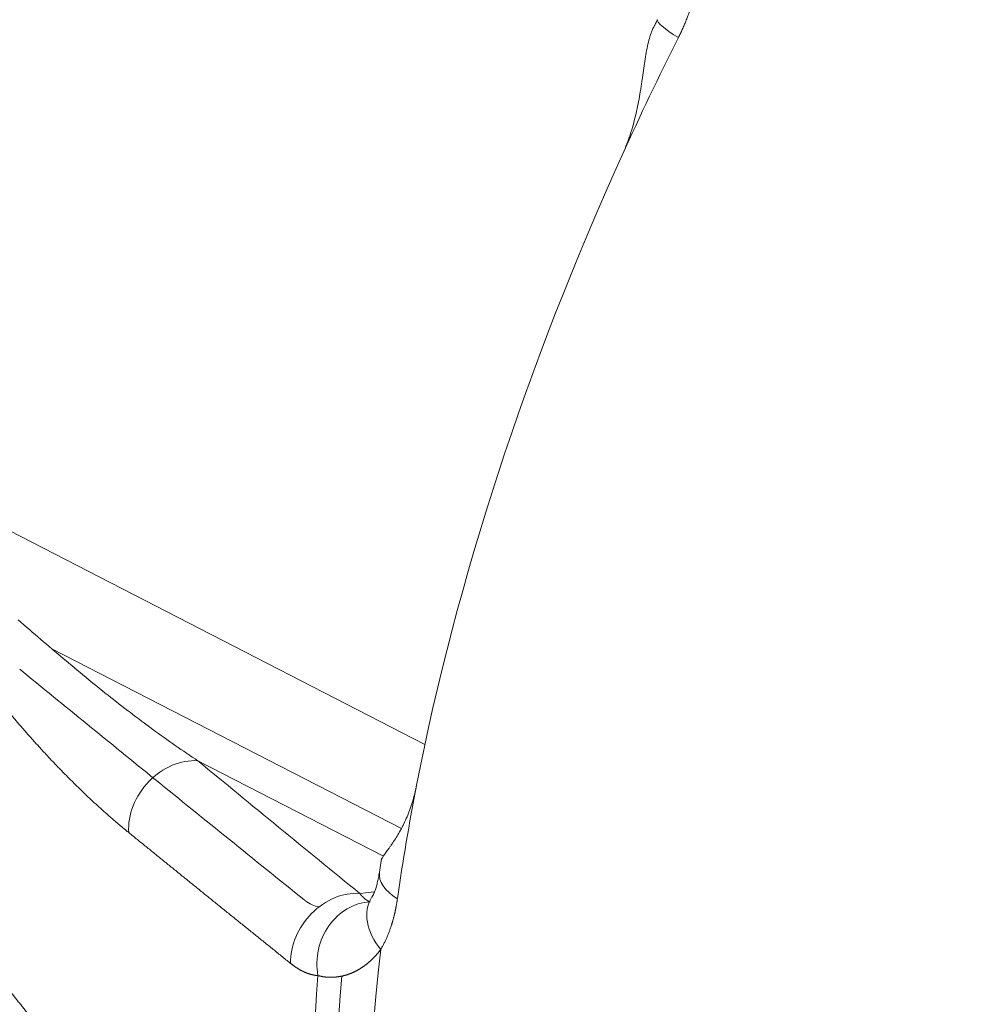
# Model space of a CAD drawing. Header units: millimetres. Extents: x 35469 to 44263, y -24881 to -16268.
# Tile 197 of 231: x 44146.61 to 44151.27, y -24506.64 to -24501.81. Entities that reach past the tile are written whole.
import ezdxf

# ---------------------------------------------------------------- set-up
doc = ezdxf.new("R2010")
doc.units = ezdxf.units.MM
doc.header["$LTSCALE"] = 0.3175
doc.layers.add('1轮廓实线层', color=7, linetype='Continuous', lineweight=18)

# ---------------------------------------------------------------- blocks, each defined once
blk = doc.blocks.new('MR20E-1840-Z')
at = {"layer": '1轮廓实线层'}
for p, q in [((15754.9455, -10787.4332), (15758.115, -10789.0621)), ((15757.9992, -10789.4751), (15756.2826, -10788.5929)), ((15757.9108, -10789.6106), (15757.0004, -10789.1428)), ((15757.795, -10789.7936), (15757.866, -10789.7858))]:
    blk.add_line(p, q, dxfattribs=at)
for centre, major_axis, ratio, start_param, end_param in [((15756.8491, -10782.3275), (-3.8136, -6.175), 0.556892, 3.106106, 6.283185), ((15759.5241, -10785.6411), (-0.2681, 0.1347), 0.129391, 0.000181, 0.974462), ((15764.5144, -10787.0614), (4.9262, 7.9764), 0.556892, 1.727217, 1.796345), ((15764.5144, -10787.0614), (4.9262, 7.9764), 0.556892, 1.796345, 2.166094), ((15756.9276, -10789.4203), (0.1908, 0.2315), 0.808686, 0.518946, 2.429795), ((15764.5144, -10787.0614), (4.9262, 7.9764), 0.556892, 2.166094, 2.235222), ((15758.1889, -10789.7317), (-0.297, 0.0424), 0.512144, 0.0005, 0.865343), ((15757.7221, -10790.0712), (0.1895, 0.2326), 0.805156, 0.514308, 2.390496), ((15757.856, -10790.1335), (0.0301, 0.2985), 0.90255, 0.149366, 1.87405), ((15758.1084, -10789.971), (-0.2561, 0.1563), 0.710343, 6.275123, 7.410041), ((15764.4685, -10787.0331), (4.9262, 7.9764), 0.556892, 2.270119, 2.739517), ((15764.1442, -10786.8328), (-4.8884, -7.9152), 0.556892, 5.457224, 5.835598), ((15764.3024, -10786.9305), (4.9262, 7.9764), 0.556892, 2.299976, 2.700241)]:
    blk.add_ellipse(centre, major_axis=major_axis, ratio=ratio, start_param=start_param, end_param=end_param, dxfattribs=at)
for points, knots in [([(15759.4621, -10785.277), (15759.4618, -10785.2789), (15759.4612, -10785.2827), (15759.4602, -10785.2884), (15759.4592, -10785.2941), (15759.4582, -10785.2997), (15759.4571, -10785.3054), (15759.456, -10785.3111), (15759.4549, -10785.3168), (15759.4537, -10785.3224), (15759.4526, -10785.3281), (15759.4513, -10785.3337), (15759.4501, -10785.3393), (15759.4488, -10785.345), (15759.4475, -10785.3506), (15759.4462, -10785.3562), (15759.4449, -10785.3618), (15759.4435, -10785.3674), (15759.442, -10785.373), (15759.4406, -10785.3786), (15759.4391, -10785.3842), (15759.4376, -10785.3897), (15759.4361, -10785.3953), (15759.4345, -10785.4009), (15759.4329, -10785.4064), (15759.4313, -10785.4119), (15759.4296, -10785.4175), (15759.428, -10785.423), (15759.4262, -10785.4285), (15759.4245, -10785.434), (15759.4222, -10785.4413), (15759.4192, -10785.4501), (15759.4156, -10785.4607), (15759.4119, -10785.4712), (15759.4081, -10785.4817), (15759.4042, -10785.4921), (15759.4001, -10785.5025), (15759.396, -10785.5129), (15759.3918, -10785.5232), (15759.3874, -10785.5335), (15759.383, -10785.5437), (15759.3784, -10785.5539), (15759.3738, -10785.564), (15759.369, -10785.5741), (15759.3642, -10785.5842), (15759.3608, -10785.5908), (15759.3592, -10785.5942)], [0, 0, 0, 0, 0.017354, 0.034693, 0.052017, 0.069329, 0.086627, 0.103913, 0.121188, 0.138453, 0.155708, 0.172954, 0.190192, 0.207423, 0.224647, 0.241866, 0.25908, 0.27629, 0.293496, 0.3107, 0.327902, 0.345104, 0.362305, 0.379507, 0.39671, 0.413916, 0.431124, 0.448337, 0.465554, 0.482776, 0.500005, 0.533272, 0.566523, 0.599765, 0.633003, 0.666243, 0.69949, 0.732751, 0.766031, 0.799336, 0.832671, 0.866042, 0.899455, 0.932915, 0.966428, 1, 1, 1, 1]), ([(15759.237, -10785.5445), (15759.2353, -10785.548), (15759.2336, -10785.5515), (15759.2297, -10785.5605), (15759.2275, -10785.5659), (15759.2233, -10785.5773), (15759.2213, -10785.5832), (15759.2158, -10785.6012), (15759.2125, -10785.6137), (15759.2065, -10785.6399), (15759.2038, -10785.6535), (15759.1988, -10785.6817), (15759.1965, -10785.6962), (15759.1921, -10785.7255), (15759.19, -10785.7403), (15759.1857, -10785.7706), (15759.1835, -10785.7859), (15759.1801, -10785.8091), (15759.179, -10785.8169), (15759.1766, -10785.8326), (15759.1754, -10785.8405), (15759.1716, -10785.8642), (15759.1689, -10785.88), (15759.1603, -10785.9272), (15759.1536, -10785.9585), (15759.138, -10786.0207), (15759.1291, -10786.0515), (15759.116, -10786.0897), (15759.1133, -10786.0973), (15759.1077, -10786.1124), (15759.1049, -10786.1199), (15759.096, -10786.1422), (15759.0898, -10786.1569), (15759.0832, -10786.1714)], [0, 0, 0, 0, 0.024102, 0.024102, 0.058956, 0.058956, 0.093809, 0.093809, 0.163516, 0.163516, 0.233223, 0.233223, 0.30293, 0.30293, 0.372637, 0.372637, 0.442344, 0.442344, 0.477198, 0.477198, 0.512051, 0.512051, 0.581758, 0.581758, 0.721172, 0.721172, 0.860586, 0.860586, 0.89544, 0.89544, 0.930293, 0.930293, 1, 1, 1, 1]), ([(15756.1181, -10788.4504), (15756.1924, -10788.5157), (15756.2662, -10788.5794), (15756.413, -10788.7032), (15756.4862, -10788.7632), (15756.6324, -10788.8791), (15756.7055, -10788.9349), (15756.8524, -10789.0422), (15756.9261, -10789.0936), (15757.0004, -10789.1428)], [0, 0, 0, 0, 0.25, 0.25, 0.5, 0.5, 0.75, 0.75, 1, 1, 1, 1]), ([(15756.1256, -10788.693), (15756.3462, -10788.8734), (15756.5681, -10789.0539), (15757.0331, -10789.4309), (15757.2765, -10789.6273), (15757.5208, -10789.8238)], [0, 0, 0, 0, 0.479109, 0.479109, 1, 1, 1, 1]), ([(15756.6608, -10789.4948), (15756.6585, -10789.4929), (15756.6538, -10789.4891), (15756.6467, -10789.4833), (15756.6396, -10789.4774), (15756.6325, -10789.4716), (15756.6255, -10789.4657), (15756.6184, -10789.4598), (15756.6113, -10789.4538), (15756.6043, -10789.4478), (15756.5972, -10789.4418), (15756.5902, -10789.4358), (15756.5831, -10789.4297), (15756.5761, -10789.4236), (15756.5691, -10789.4175), (15756.562, -10789.4114), (15756.555, -10789.4052), (15756.548, -10789.399), (15756.541, -10789.3927), (15756.534, -10789.3865), (15756.527, -10789.3802), (15756.52, -10789.3739), (15756.513, -10789.3675), (15756.506, -10789.3611), (15756.499, -10789.3547), (15756.492, -10789.3483), (15756.485, -10789.3418), (15756.478, -10789.3353), (15756.4711, -10789.3288), (15756.4641, -10789.3223), (15756.4571, -10789.3157), (15756.4502, -10789.3091), (15756.4432, -10789.3025), (15756.4363, -10789.2958), (15756.4293, -10789.2891), (15756.4224, -10789.2824), (15756.4154, -10789.2757), (15756.4085, -10789.2689), (15756.4015, -10789.2621), (15756.3946, -10789.2553), (15756.3877, -10789.2484), (15756.3808, -10789.2416), (15756.3738, -10789.2347), (15756.3669, -10789.2277), (15756.36, -10789.2208), (15756.3531, -10789.2138), (15756.3462, -10789.2068), (15756.3393, -10789.1997), (15756.3324, -10789.1927), (15756.3255, -10789.1856), (15756.3186, -10789.1784), (15756.3117, -10789.1713), (15756.3048, -10789.1641), (15756.298, -10789.1569), (15756.2911, -10789.1497), (15756.2842, -10789.1425), (15756.2773, -10789.1352), (15756.2705, -10789.1279), (15756.2636, -10789.1205), (15756.2568, -10789.1132), (15756.2499, -10789.1058), (15756.243, -10789.0984), (15756.2362, -10789.091), (15756.2294, -10789.0835), (15756.2225, -10789.076), (15756.2157, -10789.0685), (15756.2088, -10789.061), (15756.202, -10789.0534), (15756.1952, -10789.0458), (15756.1884, -10789.0382), (15756.1815, -10789.0305), (15756.1747, -10789.0229), (15756.1679, -10789.0152), (15756.1611, -10789.0075), (15756.1543, -10788.9997), (15756.1475, -10788.9919), (15756.1407, -10788.9842), (15756.1339, -10788.9763), (15756.1271, -10788.9685), (15756.1203, -10788.9606), (15756.1135, -10788.9527), (15756.1067, -10788.9448), (15756.1, -10788.9369), (15756.0932, -10788.9289), (15756.0864, -10788.9209), (15756.0796, -10788.9129), (15756.0729, -10788.9048), (15756.0661, -10788.8968), (15756.0594, -10788.8887), (15756.0526, -10788.8805), (15756.0458, -10788.8724), (15756.0391, -10788.8642), (15756.0324, -10788.856), (15756.0256, -10788.8478), (15756.0189, -10788.8396), (15756.0121, -10788.8313), (15756.0054, -10788.823), (15755.9987, -10788.8147), (15755.9919, -10788.8063), (15755.9852, -10788.798), (15755.9785, -10788.7896), (15755.9718, -10788.7812), (15755.9651, -10788.7727), (15755.9584, -10788.7643), (15755.9517, -10788.7558), (15755.945, -10788.7473), (15755.9383, -10788.7387), (15755.9316, -10788.7302), (15755.9271, -10788.7245), (15755.9249, -10788.7216)], [0, 0, 0, 0, 0.009675, 0.019342, 0.029001, 0.038652, 0.048295, 0.05793, 0.067557, 0.077177, 0.086788, 0.096392, 0.105988, 0.115576, 0.125157, 0.134731, 0.144297, 0.153855, 0.163407, 0.172951, 0.182488, 0.192017, 0.20154, 0.211055, 0.220564, 0.230066, 0.23956, 0.249048, 0.25853, 0.268004, 0.277472, 0.286933, 0.296388, 0.305836, 0.315278, 0.324714, 0.334143, 0.343566, 0.352983, 0.362393, 0.371798, 0.381196, 0.390589, 0.399975, 0.409356, 0.418731, 0.4281, 0.437464, 0.446822, 0.456174, 0.465521, 0.474862, 0.484198, 0.493528, 0.502853, 0.512173, 0.521488, 0.530798, 0.540102, 0.549401, 0.558696, 0.567985, 0.57727, 0.58655, 0.595825, 0.605095, 0.614361, 0.623622, 0.632878, 0.64213, 0.651378, 0.660621, 0.66986, 0.679094, 0.688325, 0.697551, 0.706773, 0.71599, 0.725204, 0.734414, 0.74362, 0.752822, 0.76202, 0.771215, 0.780405, 0.789592, 0.798776, 0.807956, 0.817132, 0.826305, 0.835475, 0.844641, 0.853804, 0.862963, 0.872119, 0.881273, 0.890423, 0.89957, 0.908714, 0.917855, 0.926993, 0.936129, 0.945261, 0.954391, 0.963518, 0.972642, 0.981764, 0.990883, 1, 1, 1, 1]), ([(15758.0741, -10789.2628), (15758.0713, -10789.2769), (15758.0652, -10789.3045), (15758.0578, -10789.3309), (15758.046, -10789.3696), (15758.0369, -10789.3942), (15758.022, -10789.4292), (15758.0168, -10789.4406), (15758.0088, -10789.4571), (15758.006, -10789.4625), (15758.0005, -10789.4732), (15757.9977, -10789.4784), (15757.9838, -10789.5039), (15757.9723, -10789.5225), (15757.9558, -10789.5475), (15757.9504, -10789.5554), (15757.9425, -10789.5665), (15757.94, -10789.57), (15757.935, -10789.5769), (15757.9326, -10789.5803), (15757.9255, -10789.5899), (15757.9213, -10789.5957), (15757.9137, -10789.6062), (15757.9104, -10789.6109), (15757.9064, -10789.6172), (15757.9046, -10789.6202), (15757.9032, -10789.6228), (15757.9024, -10789.6246), (15757.902, -10789.6254), (15757.9011, -10789.6278), (15757.9007, -10789.6292), (15757.9005, -10789.6305)], [0, 0, 0, 0, 0.074052, 0.148104, 0.148104, 0.296209, 0.296209, 0.370261, 0.370261, 0.407287, 0.407287, 0.444313, 0.444313, 0.592417, 0.592417, 0.666469, 0.666469, 0.703495, 0.703495, 0.740522, 0.740522, 0.814574, 0.814574, 0.888626, 0.888626, 0.925652, 0.944165, 0.944165, 0.962678, 0.962678, 1, 1, 1, 1]), ([(15754.4335, -10789.4966), (15754.6422, -10789.6608), (15754.8792, -10789.8367), (15755.3562, -10790.1837), (15755.5989, -10790.3566), (15756.1289, -10790.73), (15756.4142, -10790.9286), (15756.6991, -10791.1254)], [0, 0, 0, 0, 0.315165, 0.315165, 0.630331, 0.630331, 1, 1, 1, 1]), ([(15757.4558, -10790.1371), (15757.4405, -10790.1248), (15757.41, -10790.1002), (15757.3643, -10790.0635), (15757.3189, -10790.0269), (15757.2736, -10789.9904), (15757.2285, -10789.9541), (15757.1836, -10789.9179), (15757.139, -10789.8819), (15757.0945, -10789.846), (15757.0502, -10789.8103), (15757.0062, -10789.7746), (15756.9623, -10789.7392), (15756.9186, -10789.7039), (15756.8752, -10789.6687), (15756.8319, -10789.6336), (15756.7889, -10789.5987), (15756.746, -10789.564), (15756.7033, -10789.5294), (15756.675, -10789.5063), (15756.6608, -10789.4948)], [0, 0, 0, 0, 0.057359, 0.114506, 0.17144, 0.228162, 0.284672, 0.34097, 0.397056, 0.452929, 0.508591, 0.56404, 0.619277, 0.674302, 0.729115, 0.783716, 0.838105, 0.892282, 0.946247, 1, 1, 1, 1]), ([(15757.795, -10789.7936), (15757.7954, -10789.7941), (15757.7962, -10789.7951), (15757.7974, -10789.7966), (15757.7986, -10789.7981), (15757.7998, -10789.7995), (15757.801, -10789.8009), (15757.8022, -10789.8024), (15757.8035, -10789.8037), (15757.8047, -10789.8051), (15757.8059, -10789.8065), (15757.8072, -10789.8078), (15757.8084, -10789.8091), (15757.8097, -10789.8104), (15757.8109, -10789.8117), (15757.8122, -10789.8129), (15757.8134, -10789.8141), (15757.8147, -10789.8153), (15757.816, -10789.8165), (15757.8172, -10789.8176), (15757.8185, -10789.8187), (15757.8198, -10789.8198), (15757.8211, -10789.8209), (15757.8224, -10789.8219), (15757.8237, -10789.8229), (15757.8249, -10789.8239), (15757.8262, -10789.8248), (15757.8275, -10789.8257), (15757.8288, -10789.8265), (15757.8301, -10789.8274), (15757.8314, -10789.8282), (15757.8327, -10789.8289), (15757.834, -10789.8296), (15757.8353, -10789.8303), (15757.8366, -10789.831), (15757.8379, -10789.8316), (15757.8392, -10789.8321), (15757.8405, -10789.8327), (15757.8418, -10789.8331), (15757.8431, -10789.8336), (15757.8444, -10789.834), (15757.8452, -10789.8342), (15757.8457, -10789.8343)], [0, 0, 0, 0, 0.021024, 0.04225, 0.063677, 0.085307, 0.107138, 0.129171, 0.151408, 0.173847, 0.196488, 0.219334, 0.242382, 0.265634, 0.28909, 0.31275, 0.336613, 0.360682, 0.384954, 0.409432, 0.434114, 0.459001, 0.484093, 0.509391, 0.534894, 0.560602, 0.586516, 0.612636, 0.638962, 0.665494, 0.692233, 0.719177, 0.746329, 0.773686, 0.801251, 0.829022, 0.857001, 0.885186, 0.913578, 0.942178, 0.970985, 1, 1, 1, 1]), ([(15757.5208, -10789.8237), (15757.5225, -10789.825), (15757.5242, -10789.8264), (15757.5492, -10789.8455), (15757.5725, -10789.8561), (15757.595, -10789.8599)], [0, 0, 0, 0, 0.066602, 0.066602, 1, 1, 1, 1]), ([(15757.9798, -10789.82), (15757.9795, -10789.8217), (15757.9791, -10789.825), (15757.9783, -10789.8299), (15757.9776, -10789.8348), (15757.9768, -10789.8397), (15757.9759, -10789.8445), (15757.9751, -10789.8494), (15757.9742, -10789.8542), (15757.9733, -10789.859), (15757.9724, -10789.8637), (15757.9715, -10789.8685), (15757.9705, -10789.8732), (15757.9695, -10789.8779), (15757.9685, -10789.8826), (15757.9675, -10789.8872), (15757.9664, -10789.8918), (15757.9653, -10789.8965), (15757.9642, -10789.901), (15757.9631, -10789.9056), (15757.962, -10789.9101), (15757.9608, -10789.9147), (15757.9596, -10789.9191), (15757.9583, -10789.9236), (15757.9571, -10789.9281), (15757.9558, -10789.9325), (15757.9545, -10789.9369), (15757.9532, -10789.9413), (15757.9518, -10789.9456), (15757.9504, -10789.95), (15757.9486, -10789.9556), (15757.9463, -10789.9625), (15757.9434, -10789.9707), (15757.9405, -10789.9788), (15757.9374, -10789.9868), (15757.9343, -10789.9947), (15757.9311, -10790.0024), (15757.9278, -10790.0101), (15757.9244, -10790.0177), (15757.9209, -10790.0252), (15757.9174, -10790.0326), (15757.9137, -10790.0399), (15757.91, -10790.0471), (15757.9061, -10790.0542), (15757.9022, -10790.0612), (15757.8995, -10790.0658), (15757.8982, -10790.0681)], [0, 0, 0, 0, 0.017371, 0.034726, 0.052066, 0.069391, 0.086701, 0.103999, 0.121284, 0.138558, 0.155821, 0.173073, 0.190317, 0.207552, 0.224779, 0.241999, 0.259213, 0.276422, 0.293626, 0.310826, 0.328024, 0.345219, 0.362413, 0.379606, 0.3968, 0.413994, 0.43119, 0.448389, 0.465591, 0.482797, 0.500008, 0.533308, 0.566587, 0.599853, 0.633109, 0.666363, 0.699619, 0.732884, 0.766164, 0.799463, 0.832788, 0.866145, 0.899539, 0.932976, 0.966461, 1, 1, 1, 1]), ([(15757.8982, -10790.0681), (15757.8974, -10790.0692), (15757.8959, -10790.0712), (15757.8935, -10790.0743), (15757.8911, -10790.0773), (15757.8888, -10790.0802), (15757.8864, -10790.0832), (15757.8839, -10790.0861), (15757.8815, -10790.089), (15757.8791, -10790.0918), (15757.8766, -10790.0946), (15757.8741, -10790.0974), (15757.8716, -10790.1001), (15757.8691, -10790.1028), (15757.8666, -10790.1055), (15757.8641, -10790.1081), (15757.8615, -10790.1107), (15757.859, -10790.1133), (15757.8564, -10790.1159), (15757.8538, -10790.1184), (15757.8512, -10790.1208), (15757.8486, -10790.1233), (15757.8459, -10790.1257), (15757.8433, -10790.128), (15757.8406, -10790.1304), (15757.8379, -10790.1327), (15757.8353, -10790.1349), (15757.8326, -10790.1372), (15757.8298, -10790.1393), (15757.8271, -10790.1415), (15757.8244, -10790.1436), (15757.8216, -10790.1457), (15757.8189, -10790.1478), (15757.8161, -10790.1498), (15757.8133, -10790.1518), (15757.8105, -10790.1537), (15757.8077, -10790.1556), (15757.8049, -10790.1575), (15757.802, -10790.1594), (15757.7992, -10790.1612), (15757.7963, -10790.163), (15757.7935, -10790.1647), (15757.7906, -10790.1664), (15757.7877, -10790.1681), (15757.7848, -10790.1697), (15757.7819, -10790.1713), (15757.779, -10790.1729), (15757.776, -10790.1744), (15757.7731, -10790.1759), (15757.7702, -10790.1773), (15757.7672, -10790.1787), (15757.7642, -10790.1801), (15757.7613, -10790.1815), (15757.7583, -10790.1828), (15757.7553, -10790.184), (15757.7523, -10790.1853), (15757.7493, -10790.1865), (15757.7463, -10790.1876), (15757.7433, -10790.1888), (15757.7403, -10790.1898), (15757.7373, -10790.1909), (15757.7342, -10790.1919), (15757.7312, -10790.1929), (15757.7281, -10790.1938), (15757.7251, -10790.1947), (15757.722, -10790.1956), (15757.719, -10790.1964), (15757.7159, -10790.1972), (15757.7128, -10790.198), (15757.7098, -10790.1987), (15757.7067, -10790.1994), (15757.7036, -10790.2), (15757.7005, -10790.2006), (15757.6974, -10790.2012), (15757.6943, -10790.2017), (15757.6912, -10790.2022), (15757.6882, -10790.2026), (15757.6851, -10790.2031), (15757.682, -10790.2034), (15757.6789, -10790.2038), (15757.6758, -10790.2041), (15757.6727, -10790.2043), (15757.6696, -10790.2046), (15757.6665, -10790.2047), (15757.6634, -10790.2049), (15757.6603, -10790.205), (15757.6572, -10790.2051), (15757.6541, -10790.2051), (15757.651, -10790.2051), (15757.6479, -10790.205), (15757.6448, -10790.205), (15757.6417, -10790.2048), (15757.6386, -10790.2047), (15757.6355, -10790.2045), (15757.6324, -10790.2042), (15757.6294, -10790.2039), (15757.6263, -10790.2036), (15757.6232, -10790.2033), (15757.6201, -10790.2029), (15757.6171, -10790.2024), (15757.614, -10790.202), (15757.611, -10790.2014), (15757.608, -10790.2009), (15757.6049, -10790.2003), (15757.6019, -10790.1996), (15757.5989, -10790.199), (15757.5959, -10790.1983), (15757.5929, -10790.1975), (15757.5909, -10790.197), (15757.5899, -10790.1967)], [0, 0, 0, 0, 0.008804, 0.017605, 0.026403, 0.035199, 0.043992, 0.052785, 0.061576, 0.070366, 0.079157, 0.087947, 0.096738, 0.105529, 0.114322, 0.123117, 0.131913, 0.140713, 0.149515, 0.15832, 0.167129, 0.175942, 0.184759, 0.193582, 0.202409, 0.211242, 0.220082, 0.228927, 0.23778, 0.246639, 0.255507, 0.264382, 0.273266, 0.282158, 0.291059, 0.299971, 0.308891, 0.317823, 0.326765, 0.335718, 0.344682, 0.353658, 0.362647, 0.371648, 0.380661, 0.389689, 0.398729, 0.407784, 0.416854, 0.425938, 0.435037, 0.444151, 0.453282, 0.462428, 0.471592, 0.480772, 0.489969, 0.499184, 0.508417, 0.517668, 0.526938, 0.536227, 0.545535, 0.554862, 0.56421, 0.573578, 0.582967, 0.592377, 0.601808, 0.61126, 0.620735, 0.630232, 0.639751, 0.649294, 0.658859, 0.668448, 0.678061, 0.687698, 0.69736, 0.707046, 0.716758, 0.726494, 0.736257, 0.746045, 0.75586, 0.765701, 0.775569, 0.785464, 0.795386, 0.805336, 0.815314, 0.825321, 0.835355, 0.845419, 0.855511, 0.865633, 0.875784, 0.885966, 0.896177, 0.906419, 0.916691, 0.926994, 0.937328, 0.947693, 0.958091, 0.96852, 0.978981, 0.989474, 1, 1, 1, 1]), ([(15757.5899, -10790.1967), (15757.589, -10790.1966), (15757.5873, -10790.1965), (15757.5847, -10790.1963), (15757.5821, -10790.196), (15757.5795, -10790.1957), (15757.5769, -10790.1953), (15757.5743, -10790.1949), (15757.5717, -10790.1945), (15757.5691, -10790.194), (15757.5665, -10790.1935), (15757.5639, -10790.1929), (15757.5612, -10790.1923), (15757.5586, -10790.1917), (15757.556, -10790.191), (15757.5534, -10790.1903), (15757.5508, -10790.1896), (15757.5482, -10790.1888), (15757.5456, -10790.188), (15757.543, -10790.1871), (15757.5403, -10790.1862), (15757.5377, -10790.1853), (15757.5351, -10790.1843), (15757.5325, -10790.1833), (15757.5299, -10790.1822), (15757.5272, -10790.1811), (15757.5246, -10790.18), (15757.522, -10790.1788), (15757.5194, -10790.1776), (15757.5167, -10790.1764), (15757.5141, -10790.1751), (15757.5115, -10790.1737), (15757.5088, -10790.1724), (15757.5062, -10790.171), (15757.5036, -10790.1695), (15757.5009, -10790.1681), (15757.4983, -10790.1665), (15757.4957, -10790.165), (15757.493, -10790.1634), (15757.4904, -10790.1618), (15757.4877, -10790.1601), (15757.4851, -10790.1584), (15757.4824, -10790.1566), (15757.4798, -10790.1549), (15757.4771, -10790.153), (15757.4745, -10790.1512), (15757.4718, -10790.1493), (15757.4692, -10790.1473), (15757.4665, -10790.1454), (15757.4638, -10790.1434), (15757.4612, -10790.1413), (15757.4585, -10790.1392), (15757.4567, -10790.1378), (15757.4558, -10790.1371)], [0, 0, 0, 0, 0.020289, 0.040535, 0.060739, 0.080903, 0.101028, 0.121113, 0.14116, 0.161171, 0.181145, 0.201084, 0.220988, 0.24086, 0.260698, 0.280506, 0.300283, 0.32003, 0.339748, 0.359439, 0.379103, 0.398741, 0.418354, 0.437943, 0.45751, 0.477054, 0.496577, 0.51608, 0.535565, 0.555031, 0.574479, 0.593912, 0.613329, 0.632733, 0.652123, 0.671501, 0.690867, 0.710223, 0.72957, 0.748909, 0.76824, 0.787565, 0.806884, 0.826199, 0.845511, 0.86482, 0.884128, 0.903436, 0.922744, 0.942053, 0.961365, 0.98068, 1, 1, 1, 1]), ([(15756.067, -10790.2593), (15756.0692, -10790.262), (15756.0737, -10790.2676), (15756.0804, -10790.2759), (15756.087, -10790.2842), (15756.0937, -10790.2926), (15756.1004, -10790.301), (15756.1071, -10790.3094), (15756.1138, -10790.3178), (15756.1206, -10790.3263), (15756.1273, -10790.3348), (15756.134, -10790.3433), (15756.1408, -10790.3519), (15756.1475, -10790.3604), (15756.1543, -10790.369), (15756.1611, -10790.3777), (15756.1678, -10790.3863), (15756.1746, -10790.395), (15756.1814, -10790.4037), (15756.1882, -10790.4124), (15756.195, -10790.4212), (15756.2018, -10790.43), (15756.2087, -10790.4388), (15756.2155, -10790.4476), (15756.2223, -10790.4565), (15756.2292, -10790.4654), (15756.236, -10790.4743), (15756.2429, -10790.4833), (15756.2498, -10790.4923), (15756.2567, -10790.5013), (15756.2636, -10790.5103), (15756.2705, -10790.5194), (15756.2774, -10790.5284), (15756.2843, -10790.5376), (15756.2912, -10790.5467), (15756.2981, -10790.5559), (15756.3051, -10790.5651), (15756.312, -10790.5743), (15756.319, -10790.5835), (15756.326, -10790.5928), (15756.3329, -10790.6021), (15756.3399, -10790.6115), (15756.3469, -10790.6208), (15756.3539, -10790.6302), (15756.3609, -10790.6396), (15756.3679, -10790.6491), (15756.375, -10790.6586), (15756.382, -10790.6681), (15756.389, -10790.6776), (15756.3961, -10790.6871), (15756.4031, -10790.6967), (15756.4102, -10790.7063), (15756.4173, -10790.716), (15756.4244, -10790.7256), (15756.4315, -10790.7353), (15756.4386, -10790.7451), (15756.4457, -10790.7548), (15756.4528, -10790.7646), (15756.4599, -10790.7744), (15756.4671, -10790.7842), (15756.4742, -10790.7941), (15756.4814, -10790.804), (15756.4885, -10790.8139), (15756.4957, -10790.8239), (15756.5029, -10790.8339), (15756.5101, -10790.8439), (15756.5172, -10790.8539), (15756.5245, -10790.864), (15756.5317, -10790.8741), (15756.5389, -10790.8842), (15756.5461, -10790.8943), (15756.5534, -10790.9045), (15756.5606, -10790.9147), (15756.5679, -10790.925), (15756.5751, -10790.9352), (15756.5824, -10790.9455), (15756.5897, -10790.9558), (15756.597, -10790.9662), (15756.6043, -10790.9766), (15756.6116, -10790.987), (15756.6189, -10790.9974), (15756.6263, -10791.0079), (15756.6336, -10791.0184), (15756.641, -10791.0289), (15756.6483, -10791.0394), (15756.6557, -10791.05), (15756.6631, -10791.0606), (15756.6705, -10791.0713), (15756.6779, -10791.0819), (15756.6853, -10791.0926), (15756.6927, -10791.1034), (15756.7001, -10791.1141), (15756.7076, -10791.1249), (15756.715, -10791.1357), (15756.7225, -10791.1466), (15756.7299, -10791.1574), (15756.7374, -10791.1683), (15756.7449, -10791.1793), (15756.7524, -10791.1902), (15756.7599, -10791.2012), (15756.7674, -10791.2122), (15756.7749, -10791.2233), (15756.7824, -10791.2343), (15756.79, -10791.2454), (15756.7975, -10791.2566), (15756.8051, -10791.2677), (15756.8127, -10791.2789), (15756.8202, -10791.2902), (15756.8253, -10791.2977), (15756.8278, -10791.3014)], [0, 0, 0, 0, 0.009117, 0.018236, 0.027358, 0.036482, 0.045609, 0.054739, 0.063871, 0.073007, 0.082145, 0.091286, 0.10043, 0.109577, 0.118727, 0.127881, 0.137037, 0.146196, 0.155359, 0.164525, 0.173695, 0.182868, 0.192044, 0.201224, 0.210408, 0.219595, 0.228785, 0.23798, 0.247178, 0.25638, 0.265586, 0.274796, 0.28401, 0.293227, 0.302449, 0.311675, 0.320906, 0.33014, 0.339379, 0.348622, 0.35787, 0.367122, 0.376378, 0.385639, 0.394905, 0.404175, 0.41345, 0.42273, 0.432015, 0.441304, 0.450599, 0.459898, 0.469202, 0.478512, 0.487827, 0.497147, 0.506472, 0.515802, 0.525138, 0.534479, 0.543826, 0.553178, 0.562536, 0.5719, 0.581269, 0.590644, 0.600025, 0.609411, 0.618804, 0.628202, 0.637607, 0.647017, 0.656434, 0.665857, 0.675286, 0.684722, 0.694164, 0.703612, 0.713067, 0.722528, 0.731996, 0.74147, 0.750952, 0.76044, 0.769934, 0.779436, 0.788945, 0.79846, 0.807983, 0.817512, 0.827049, 0.836593, 0.846145, 0.855703, 0.865269, 0.874843, 0.884424, 0.894012, 0.903608, 0.913212, 0.922823, 0.932443, 0.94207, 0.951705, 0.961348, 0.970999, 0.980658, 0.990325, 1, 1, 1, 1])]:
    blk.add_open_spline(points, degree=3, knots=knots, dxfattribs=at)
for points, degree in [([(15759.2561, -10785.5064), (15759.2373, -10785.5453)], 1), ([(15757.0004, -10789.1428), (15757.2635, -10789.3596), (15757.5285, -10789.5766), (15757.795, -10789.7936)], 3), ([(15757.9007, -10789.6299), (15757.8919, -10789.6893)], 1), ([(15757.8919, -10789.6891), (15757.8773, -10789.7756), (15757.8546, -10789.8112)], 2)]:
    blk.add_open_spline(points, degree=degree, dxfattribs=at)

msp = doc.modelspace()

# ---------------------------------------------------------------- block references
msp.add_blockref('MR20E-1840-Z', (28390.4852, -13716.3054))

doc.saveas('drawing.dxf')
